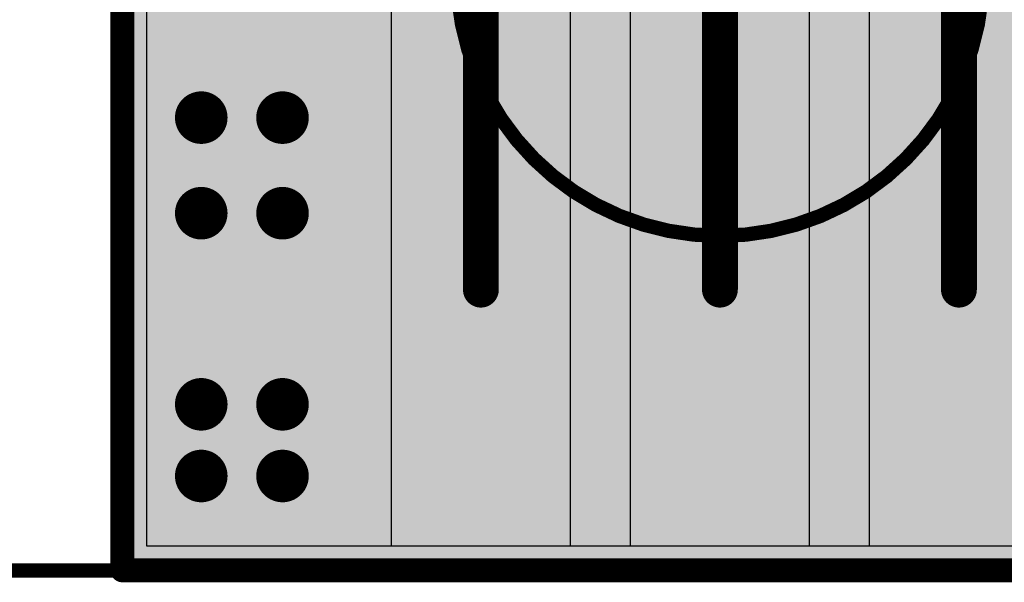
# Model space of a CAD drawing. Header units: millimetres. Extents: x -1.5 to 2.19, y -1.42 to 3.5.
# Tile 3 of 45: x -0.04 to 0.37, y -0.01 to 0.23. Entities that reach past the tile are written whole.
import ezdxf

# ---------------------------------------------------------------- set-up
doc = ezdxf.new("R2010")
doc.units = ezdxf.units.MM
doc.header["$MEASUREMENT"] = 0
for name, color, linetype in [('BottomLayer', 5, 'Continuous'), ('BottomSolder', 6, 'Continuous'), ('Mechanical1', 6, 'Continuous'), ('Mechanical20', 56, 'Continuous'), ('TopLayer', 1, 'Continuous'), ('TopSolder', 216, 'Continuous')]:
    doc.layers.add(name, color=color, linetype=linetype)

# ---------------------------------------------------------------- blocks, each defined once
blk = doc.blocks.new('H______H_8_P___100____8')
at = {"layer": 'TopLayer'}
for points in [[(0.0225, -0.225), (0.0775, -0.225), (0.0225, -0.01), (0.0775, -0.01)], [(0.1225, -0.225), (0.1775, -0.225), (0.1225, -0.01), (0.1775, -0.01)], [(0.2225, -0.225), (0.2775, -0.225), (0.2225, -0.01), (0.2775, -0.01)], [(0.3225, -0.225), (0.3775, -0.225), (0.3225, -0.01), (0.3775, -0.01)]]:
    blk.add_solid(points, dxfattribs=at)
at = {"layer": 'TopSolder'}
for points in [[(0.0215, -0.226), (0.0785, -0.226), (0.0215, -0.009), (0.0785, -0.009)], [(0.1215, -0.226), (0.1785, -0.226), (0.1215, -0.009), (0.1785, -0.009)], [(0.2215, -0.226), (0.2785, -0.226), (0.2215, -0.009), (0.2785, -0.009)], [(0.3215, -0.226), (0.3785, -0.226), (0.3215, -0.009), (0.3785, -0.009)]]:
    blk.add_solid(points, dxfattribs=at)
blk = doc.blocks.new('C_______B_____G____22')
at = {"layer": 'BottomSolder'}
blk.add_hatch(color=6, dxfattribs=at).paths.add_polyline_path([(-0.25, -1.75), (0.75, -1.75), (0.75, 1.65), (-0.25, 1.65)])
at = {"layer": 'Mechanical20', "const_width": 0.006}
blk.add_lwpolyline([(0.11, -1.5, 1), (-0.11, -1.5, 1)], format="xyb", close=True, dxfattribs=at)
blk.add_lwpolyline([(-1.75, -1.75), (1.75, -1.75)], dxfattribs=at)

msp = doc.modelspace()

# ---------------------------------------------------------------- linework, layer by layer
at = {"layer": 'BottomLayer'}
for p, q in [((0.0102, 0.0102), (0.0102, 1.0173)), ((0.9898, 0.0102), (0.0102, 0.0102))]:
    msp.add_line(p, q, dxfattribs=at)
at = {"layer": 'BottomLayer', "const_width": 0.01}
for points in [[(0.028, 0.1895, 1), (0.038, 0.1895, 1)], [(0.062, 0.1895, 1), (0.072, 0.1895, 1)], [(0.028, 0.1495, 1), (0.038, 0.1495, 1)], [(0.062, 0.1495, 1), (0.072, 0.1495, 1)], [(0.028, 0.0695, 1), (0.038, 0.0695, 1)], [(0.062, 0.0695, 1), (0.072, 0.0695, 1)], [(0.028, 0.0395, 1), (0.038, 0.0395, 1)], [(0.062, 0.0395, 1), (0.072, 0.0395, 1)]]:
    msp.add_lwpolyline(points, format="xyb", close=True, dxfattribs=at)
at = {"layer": 'Mechanical1', "const_width": 0.01}
for points in [[(0, 0), (0, 1.0275)], [(0, 0), (1, 0)]]:
    msp.add_lwpolyline(points, dxfattribs=at)
at = {"layer": 'Mechanical1', "const_width": 0.005}
msp.add_lwpolyline([(-0.0025, 0, 1), (0.0025, 0, 1)], format="xyb", close=True, dxfattribs=at)
msp.add_lwpolyline([(-0.0025, 0, 1), (0.0025, 0, 1)], format="xyb", close=True, dxfattribs=at)
at = {"layer": 'TopLayer'}
for p, q in [((0.0102, 0.0102), (0.0102, 0.97)), ((0.1125, 0.235), (0.1125, 0.0102)), ((0.1875, 0.0102), (0.1875, 0.235)), ((0.2125, 0.235), (0.2125, 0.0102)), ((0.2875, 0.0102), (0.2875, 0.235)), ((0.3125, 0.235), (0.3125, 0.0102)), ((0.1125, 0.0102), (0.0102, 0.0102)), ((0.2125, 0.0102), (0.1875, 0.0102)), ((0.3125, 0.0102), (0.2875, 0.0102))]:
    msp.add_line(p, q, dxfattribs=at)
at = {"layer": 'TopLayer', "const_width": 0.015}
for points in [[(0.15, 0.1175), (0.15, 0.35)], [(0.25, 0.1175), (0.25, 0.35)], [(0.35, 0.1175), (0.35, 0.275)]]:
    msp.add_lwpolyline(points, dxfattribs=at)
at = {"layer": 'TopLayer'}
for points, const_width in [([(0.028, 0.1895, 1), (0.038, 0.1895, 1)], 0.01), ([(0.062, 0.1895, 1), (0.072, 0.1895, 1)], 0.01), ([(0.028, 0.1495, 1), (0.038, 0.1495, 1)], 0.01), ([(0.062, 0.1495, 1), (0.072, 0.1495, 1)], 0.01), ([(0.14625, 0.1175, 1), (0.15375, 0.1175, 1)], 0.0075), ([(0.24625, 0.1175, 1), (0.25375, 0.1175, 1)], 0.0075), ([(0.34625, 0.1175, 1), (0.35375, 0.1175, 1)], 0.0075), ([(0.028, 0.0695, 1), (0.038, 0.0695, 1)], 0.01), ([(0.062, 0.0695, 1), (0.072, 0.0695, 1)], 0.01), ([(0.028, 0.0395, 1), (0.038, 0.0395, 1)], 0.01), ([(0.062, 0.0395, 1), (0.072, 0.0395, 1)], 0.01)]:
    msp.add_lwpolyline(points, format="xyb", close=True, dxfattribs=dict(at, const_width=const_width))
at = {"layer": 'TopSolder', "const_width": 0.011}
for points in [[(0.0275, 0.1895, 1), (0.0385, 0.1895, 1)], [(0.0615, 0.1895, 1), (0.0725, 0.1895, 1)], [(0.0275, 0.1495, 1), (0.0385, 0.1495, 1)], [(0.0615, 0.1495, 1), (0.0725, 0.1495, 1)], [(0.0275, 0.0695, 1), (0.0385, 0.0695, 1)], [(0.0615, 0.0695, 1), (0.0725, 0.0695, 1)], [(0.0275, 0.0395, 1), (0.0385, 0.0395, 1)], [(0.0615, 0.0395, 1), (0.0725, 0.0395, 1)]]:
    msp.add_lwpolyline(points, format="xyb", close=True, dxfattribs=at)

# ---------------------------------------------------------------- block references
msp.add_blockref('C_______B_____G____22', (0.25, 1.75))
at = {"rotation": 180}
msp.add_blockref('H______H_8_P___100____8', (0.4, 0), dxfattribs=at)

doc.saveas('drawing.dxf')
